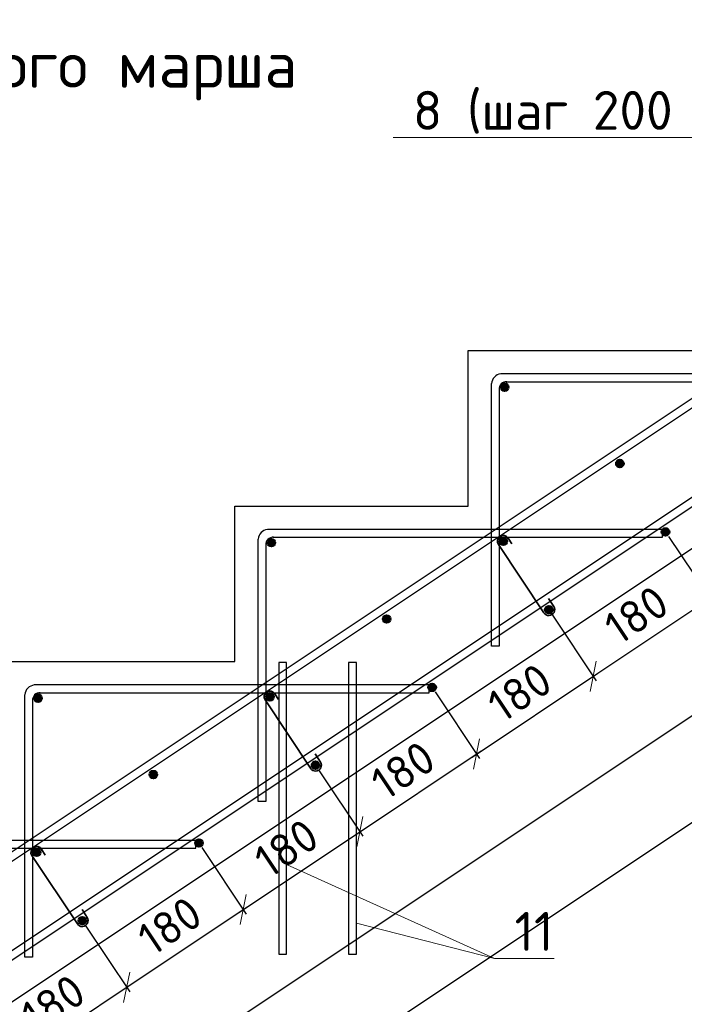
# Model space of a CAD drawing. Header units: millimetres. Extents: x 125896 to 2572636, y -120305 to 130347.
# Tile 195 of 256: x 484206 to 488480, y -103805 to -97474. Entities that reach past the tile are written whole.
import ezdxf

# ---------------------------------------------------------------- set-up
doc = ezdxf.new("R2010")
doc.units = ezdxf.units.MM
doc.linetypes.add('CENTER', pattern=[2, 1.25, -0.25, 0.25, -0.25])
for name, color, linetype, lineweight in [('Арматура', 152, 'Continuous', 40), ('ОСИ', 7, 'CENTER', 15), ('Основная 0.35', 200, 'Continuous', 35), ('Столовая Двери и окна', 7, 'Continuous', 15), ('ТЕКСТ', 7, 'Continuous', 15)]:
    doc.layers.add(name, color=color, linetype=linetype, lineweight=lineweight)
doc.layers.add('Столовая - обозначения', color=7, linetype='Continuous')
doc.styles.get("Standard").update_dxf_attribs({"font": 'isocpeur.ttf'})
doc.styles.add('ГОСТ', font='isocpeur.ttf')
doc.dimstyles.new('Осевые', dxfattribs={"dimscale": 0.7, "dimtxt": 450, "dimasz": 400, "dimexe": 100, "dimexo": 100, "dimgap": 100, "dimtad": 1, "dimdec": 0, "dimzin": 0, "dimdsep": 46, "dimtxsty": 'Standard', "dimblk": 'OBLIQUE', "dimcen": 9, "dimdle": 100, "dimazin": 0, "dimtm": 1e-09, "dimtfac": 1, "dimtdec": 0, "dimtofl": 0, "dimtmove": 0, "dimatfit": 3, "dimfxl": 1, "dimtolj": 1, "dimtzin": 0, "dimarcsym": 0})

# ---------------------------------------------------------------- blocks, each defined once
blk = doc.blocks.new('_OBLIQUE')
at = {"color": 0, "linetype": 'ByBlock'}
blk.add_line((-0.5, -0.5), (0.5, 0.5), dxfattribs=at)
blk = doc.blocks.new('*D1220')
at = {"layer": 'Defpoints', "color": 0, "linetype": 'ByBlock', "lineweight": 20, "ltscale": 13, "transparency": 16777216}
for p in [(490606.6, -99219.5, -900), (491226.5, -100149.3), (468715.4, -113813.7, -900)]:
    blk.add_point(p, dxfattribs=at)
at = {"layer": 'ОСИ', "color": 0, "linetype": 'ByBlock', "lineweight": -2, "ltscale": 13, "transparency": 16777216}
for p, q in [((490626, -99248.6), (491245.9, -100178.4)), ((469306.1, -114762.9), (491255.6, -100129.9)), ((468734.8, -113842.8), (469354.7, -114772.6))]:
    blk.add_line(p, q, dxfattribs=at)
at = {"layer": 'ОСИ', "color": 0, "linetype": 'ByBlock', "lineweight": -2, "ltscale": 13, "transparency": 16777216, "xscale": 140, "yscale": 140, "zscale": 140}
for p, rotation in [((491226.5, -100149.3), 33.69006752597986), ((469335.2, -114743.5), 213.6900675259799)]:
    blk.add_blockref('_OBLIQUE', p, dxfattribs=dict(at, rotation=rotation))
at = {"layer": 'ОСИ', "color": 0, "linetype": 'ByBlock', "ltscale": 13, "transparency": 16777216, "insert": (480183.8, -107300.8), "char_height": 210, "attachment_point": 5, "rotation": 33.69007}
blk.add_mtext('\\A1;5262', dxfattribs=at)
blk = doc.blocks.new('*D1221')
at = {"layer": 'Defpoints', "color": 0, "linetype": 'ByBlock', "lineweight": 20, "ltscale": 13, "transparency": 16777216}
for p in [(490294.1, -98792.8, -995.9), (491524.4, -100638.3), (467737.3, -113830.7, -995.9)]:
    blk.add_point(p, dxfattribs=at)
at = {"layer": 'ОСИ', "color": 0, "linetype": 'ByBlock', "lineweight": -2, "ltscale": 13, "transparency": 16777216}
for p, q in [((490313.5, -98822), (491543.9, -100667.4)), ((468938.5, -115695.6), (491553.6, -100618.9)), ((467756.7, -113859.9), (468987, -115705.3))]:
    blk.add_line(p, q, dxfattribs=at)
at = {"layer": 'ОСИ', "color": 0, "linetype": 'ByBlock', "lineweight": -2, "ltscale": 13, "transparency": 16777216, "xscale": 140, "yscale": 140, "zscale": 140}
for p, rotation in [((491524.4, -100638.3), 33.69006752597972), ((468967.6, -115676.2), 213.6900675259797)]:
    blk.add_blockref('_OBLIQUE', p, dxfattribs=dict(at, rotation=rotation))
at = {"layer": 'ОСИ', "color": 0, "linetype": 'ByBlock', "ltscale": 13, "transparency": 16777216, "insert": (480148.9, -108011.7), "char_height": 210, "attachment_point": 5, "rotation": 33.69007}
blk.add_mtext('\\A1;5422', dxfattribs=at)
blk = doc.blocks.new('*D1188')
at = {"layer": 'Defpoints', "color": 0, "linetype": 'ByBlock', "lineweight": 20, "ltscale": 13, "transparency": 16777216}
for p in [(484608.8, -103267.1, 95.9), (484894.1, -103695.2), (483858.8, -103767.1, 95.9)]:
    blk.add_point(p, dxfattribs=at)
at = {"layer": 'ОСИ', "color": 0, "linetype": 'ByBlock', "lineweight": -2, "ltscale": 13, "transparency": 16777216}
for p, q in [((484628.2, -103296.2), (484913.6, -103724.3)), ((484115, -104214.6), (484923.3, -103675.7)), ((483878.2, -103796.2), (484163.6, -104224.3))]:
    blk.add_line(p, q, dxfattribs=at)
at = {"layer": 'ОСИ', "color": 0, "linetype": 'ByBlock', "lineweight": -2, "ltscale": 13, "transparency": 16777216, "xscale": 140, "yscale": 140, "zscale": 140}
for p, rotation in [((484894.1, -103695.2), 33.69006752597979), ((484144.1, -104195.2), 213.6900675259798)]:
    blk.add_blockref('_OBLIQUE', p, dxfattribs=dict(at, rotation=rotation))
at = {"layer": 'ОСИ', "color": 0, "linetype": 'ByBlock', "ltscale": 13, "transparency": 16777216, "insert": (484422.1, -103799.6), "char_height": 210, "attachment_point": 5, "rotation": 33.69007}
blk.add_mtext('\\A1;180', dxfattribs=at)
blk = doc.blocks.new('*D1189')
at = {"layer": 'Defpoints', "color": 0, "linetype": 'ByBlock', "lineweight": 20, "ltscale": 13, "transparency": 16777216}
for p in [(485358.8, -102767.1, 95.9), (485644.1, -103195.2), (484608.8, -103267.1, 95.9)]:
    blk.add_point(p, dxfattribs=at)
at = {"layer": 'ОСИ', "color": 0, "linetype": 'ByBlock', "lineweight": -2, "ltscale": 13, "transparency": 16777216}
for p, q in [((485378.2, -102796.2), (485663.6, -103224.3)), ((484865, -103714.6), (485673.3, -103175.7)), ((484628.2, -103296.2), (484913.6, -103724.3))]:
    blk.add_line(p, q, dxfattribs=at)
at = {"layer": 'ОСИ', "color": 0, "linetype": 'ByBlock', "lineweight": -2, "ltscale": 13, "transparency": 16777216, "xscale": 140, "yscale": 140, "zscale": 140}
for p, rotation in [((485644.1, -103195.2), 33.69006752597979), ((484894.1, -103695.2), 213.6900675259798)]:
    blk.add_blockref('_OBLIQUE', p, dxfattribs=dict(at, rotation=rotation))
at = {"layer": 'ОСИ', "color": 0, "linetype": 'ByBlock', "ltscale": 13, "transparency": 16777216, "insert": (485172.1, -103299.6), "char_height": 210, "attachment_point": 5, "rotation": 33.69007}
blk.add_mtext('\\A1;180', dxfattribs=at)
blk = doc.blocks.new('*D1190')
at = {"layer": 'Defpoints', "color": 0, "linetype": 'ByBlock', "lineweight": 20, "ltscale": 13, "transparency": 16777216}
for p in [(486108.8, -102267.1, 95.9), (486394.1, -102695.2), (485358.8, -102767.1, 95.9)]:
    blk.add_point(p, dxfattribs=at)
at = {"layer": 'ОСИ', "color": 0, "linetype": 'ByBlock', "lineweight": -2, "ltscale": 13, "transparency": 16777216}
for p, q in [((486128.2, -102296.2), (486413.6, -102724.3)), ((485615, -103214.6), (486423.3, -102675.7)), ((485378.2, -102796.2), (485663.6, -103224.3))]:
    blk.add_line(p, q, dxfattribs=at)
at = {"layer": 'ОСИ', "color": 0, "linetype": 'ByBlock', "lineweight": -2, "ltscale": 13, "transparency": 16777216, "xscale": 140, "yscale": 140, "zscale": 140}
for p, rotation in [((486394.1, -102695.2), 33.69006752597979), ((485644.1, -103195.2), 213.6900675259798)]:
    blk.add_blockref('_OBLIQUE', p, dxfattribs=dict(at, rotation=rotation))
at = {"layer": 'ОСИ', "color": 0, "linetype": 'ByBlock', "ltscale": 13, "transparency": 16777216, "insert": (485922.1, -102799.6), "char_height": 210, "attachment_point": 5, "rotation": 33.69007}
blk.add_mtext('\\A1;180', dxfattribs=at)
blk = doc.blocks.new('*D1191')
at = {"layer": 'Defpoints', "color": 0, "linetype": 'ByBlock', "lineweight": 20, "ltscale": 13, "transparency": 16777216}
for p in [(486858.8, -101767.1, 95.9), (487144.1, -102195.2), (486108.8, -102267.1, 95.9)]:
    blk.add_point(p, dxfattribs=at)
at = {"layer": 'ОСИ', "color": 0, "linetype": 'ByBlock', "lineweight": -2, "ltscale": 13, "transparency": 16777216}
for p, q in [((486878.2, -101796.2), (487163.6, -102224.3)), ((486365, -102714.6), (487173.3, -102175.7)), ((486128.2, -102296.2), (486413.6, -102724.3))]:
    blk.add_line(p, q, dxfattribs=at)
at = {"layer": 'ОСИ', "color": 0, "linetype": 'ByBlock', "lineweight": -2, "ltscale": 13, "transparency": 16777216, "xscale": 140, "yscale": 140, "zscale": 140}
for p, rotation in [((487144.1, -102195.2), 33.69006752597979), ((486394.1, -102695.2), 213.6900675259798)]:
    blk.add_blockref('_OBLIQUE', p, dxfattribs=dict(at, rotation=rotation))
at = {"layer": 'ОСИ', "color": 0, "linetype": 'ByBlock', "ltscale": 13, "transparency": 16777216, "insert": (486672.1, -102299.6), "char_height": 210, "attachment_point": 5, "rotation": 33.69007}
blk.add_mtext('\\A1;180', dxfattribs=at)
blk = doc.blocks.new('*D1192')
at = {"layer": 'Defpoints', "color": 0, "linetype": 'ByBlock', "lineweight": 20, "ltscale": 13, "transparency": 16777216}
for p in [(487608.8, -101267.1, 95.9), (487894.1, -101695.2), (486858.8, -101767.1, 95.9)]:
    blk.add_point(p, dxfattribs=at)
at = {"layer": 'ОСИ', "color": 0, "linetype": 'ByBlock', "lineweight": -2, "ltscale": 13, "transparency": 16777216}
for p, q in [((487628.2, -101296.2), (487913.6, -101724.3)), ((487115, -102214.6), (487923.3, -101675.7)), ((486878.2, -101796.2), (487163.6, -102224.3))]:
    blk.add_line(p, q, dxfattribs=at)
at = {"layer": 'ОСИ', "color": 0, "linetype": 'ByBlock', "lineweight": -2, "ltscale": 13, "transparency": 16777216, "xscale": 140, "yscale": 140, "zscale": 140}
for p, rotation in [((487894.1, -101695.2), 33.69006752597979), ((487144.1, -102195.2), 213.6900675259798)]:
    blk.add_blockref('_OBLIQUE', p, dxfattribs=dict(at, rotation=rotation))
at = {"layer": 'ОСИ', "color": 0, "linetype": 'ByBlock', "ltscale": 13, "transparency": 16777216, "insert": (487422.1, -101799.6), "char_height": 210, "attachment_point": 5, "rotation": 33.69007}
blk.add_mtext('\\A1;180', dxfattribs=at)
blk = doc.blocks.new('*D1193')
at = {"layer": 'Defpoints', "color": 0, "linetype": 'ByBlock', "lineweight": 20, "ltscale": 13, "transparency": 16777216}
for p in [(488358.8, -100767.1, 95.9), (488644.1, -101195.2), (487608.8, -101267.1, 95.9)]:
    blk.add_point(p, dxfattribs=at)
at = {"layer": 'ОСИ', "color": 0, "linetype": 'ByBlock', "lineweight": -2, "ltscale": 13, "transparency": 16777216}
for p, q in [((488378.2, -100796.2), (488663.6, -101224.3)), ((487865, -101714.6), (488673.3, -101175.7)), ((487628.2, -101296.2), (487913.6, -101724.3))]:
    blk.add_line(p, q, dxfattribs=at)
at = {"layer": 'ОСИ', "color": 0, "linetype": 'ByBlock', "lineweight": -2, "ltscale": 13, "transparency": 16777216, "xscale": 140, "yscale": 140, "zscale": 140}
for p, rotation in [((488644.1, -101195.2), 33.69006752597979), ((487894.1, -101695.2), 213.6900675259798)]:
    blk.add_blockref('_OBLIQUE', p, dxfattribs=dict(at, rotation=rotation))
at = {"layer": 'ОСИ', "color": 0, "linetype": 'ByBlock', "ltscale": 13, "transparency": 16777216, "insert": (488172.1, -101299.6), "char_height": 210, "attachment_point": 5, "rotation": 33.69007}
blk.add_mtext('\\A1;180', dxfattribs=at)
blk = doc.blocks.new('*D1194')
at = {"layer": 'Defpoints', "color": 0, "linetype": 'ByBlock', "lineweight": 20, "ltscale": 13, "transparency": 16777216}
for p in [(489108.8, -100267.1, 95.9), (489394.1, -100695.2), (488358.8, -100767.1, 95.9)]:
    blk.add_point(p, dxfattribs=at)
at = {"layer": 'ОСИ', "color": 0, "linetype": 'ByBlock', "lineweight": -2, "ltscale": 13, "transparency": 16777216}
for p, q in [((489128.2, -100296.2), (489413.6, -100724.3)), ((488615, -101214.6), (489423.3, -100675.7)), ((488378.2, -100796.2), (488663.6, -101224.3))]:
    blk.add_line(p, q, dxfattribs=at)
at = {"layer": 'ОСИ', "color": 0, "linetype": 'ByBlock', "lineweight": -2, "ltscale": 13, "transparency": 16777216, "xscale": 140, "yscale": 140, "zscale": 140}
for p, rotation in [((489394.1, -100695.2), 33.69006752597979), ((488644.1, -101195.2), 213.6900675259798)]:
    blk.add_blockref('_OBLIQUE', p, dxfattribs=dict(at, rotation=rotation))
at = {"layer": 'ОСИ', "color": 0, "linetype": 'ByBlock', "ltscale": 13, "transparency": 16777216, "insert": (488922.1, -100799.6), "char_height": 210, "attachment_point": 5, "rotation": 33.69007}
blk.add_mtext('\\A1;180', dxfattribs=at)

msp = doc.modelspace()

# ---------------------------------------------------------------- hatches: boundary and pattern name
at = {"layer": 'Арматура'}
h = msp.add_hatch(color=256, dxfattribs=at)
edge = h.paths.add_edge_path()
edge.add_arc((487324.5, -99836.3), 25, 0, 360)
h = msp.add_hatch(color=256, dxfattribs=at)
edge = h.paths.add_edge_path()
edge.add_arc((488065.7, -100327.5), 25, 0, 360)
h = msp.add_hatch(color=256, dxfattribs=at)
edge = h.paths.add_edge_path()
edge.add_arc((488358.8, -100767.1), 25, 0, 360)
h = msp.add_hatch(color=256, dxfattribs=at)
edge = h.paths.add_edge_path()
edge.add_arc((485824.5, -100836.3), 25, 0, 360)
h = msp.add_hatch(color=256, dxfattribs=at)
edge = h.paths.add_edge_path()
edge.add_arc((487315.7, -100827.5), 25, 0, 360)
h = msp.add_hatch(color=256, dxfattribs=at)
edge = h.paths.add_edge_path()
edge.add_arc((487608.8, -101267.1), 25, 0, 360)
h = msp.add_hatch(color=256, dxfattribs=at)
edge = h.paths.add_edge_path()
edge.add_arc((486565.7, -101327.5), 25, 0, 360)
h = msp.add_hatch(color=256, dxfattribs=at)
edge = h.paths.add_edge_path()
edge.add_arc((485815.7, -101827.5), 25, 0, 360)
h = msp.add_hatch(color=256, dxfattribs=at)
edge = h.paths.add_edge_path()
edge.add_arc((486858.8, -101767.1), 25, 0, 360)
h = msp.add_hatch(color=256, dxfattribs=at)
edge = h.paths.add_edge_path()
edge.add_arc((484324.5, -101836.3), 25, 0, 360)
h = msp.add_hatch(color=256, dxfattribs=at)
edge = h.paths.add_edge_path()
edge.add_arc((486108.8, -102267.1), 25, 0, 360)
h = msp.add_hatch(color=256, dxfattribs=at)
edge = h.paths.add_edge_path()
edge.add_arc((485065.7, -102327.5), 25, 0, 360)
h = msp.add_hatch(color=256, dxfattribs=at)
edge = h.paths.add_edge_path()
edge.add_arc((485358.8, -102767.1), 25, 0, 360)
h = msp.add_hatch(color=256, dxfattribs=at)
edge = h.paths.add_edge_path()
edge.add_arc((484315.7, -102827.5), 25, 0, 360)
h = msp.add_hatch(color=256, dxfattribs=at)
edge = h.paths.add_edge_path()
edge.add_arc((484608.8, -103267.1), 25, 0, 360)

# ---------------------------------------------------------------- linework, layer by layer
for centre in [(487324.5, -99836.3), (488065.7, -100327.5), (488358.8, -100767.1, 95.9), (485824.5, -100836.3), (487315.7, -100827.5), (487608.8, -101267.1, 95.9), (486565.7, -101327.5), (485815.7, -101827.5), (486858.8, -101767.1, 95.9), (484324.5, -101836.3), (486108.8, -102267.1, 95.9), (485065.7, -102327.5), (485358.8, -102767.1, 95.9), (484315.7, -102827.5), (484608.8, -103267.1, 95.9)]:
    msp.add_circle(centre, 25, dxfattribs=at)
at = {"layer": 'Основная 0.35'}
for p, q in [((487577.1, -101287.2, 95.9), (487284, -100847.6)), ((487347.3, -100807.4), (487371.2, -100844.9)), ((487640.4, -101247, 95.9), (487607.1, -101194.5, 95.9)), ((486077.1, -102287.2, 95.9), (485784, -101847.6)), ((485847.3, -101807.4), (485871.2, -101844.9)), ((486140.4, -102247, 95.9), (486107.1, -102194.5, 95.9)), ((484347.3, -102807.4), (484371.2, -102844.9)), ((484577.1, -103287.2, 95.9), (484284, -102847.6)), ((484640.4, -103247, 95.9), (484607.1, -103194.5, 95.9))]:
    msp.add_line(p, q, dxfattribs=at)
for centre, start, end in [((487315.7, -100827.5), 32.40892, 212.40892), ((487608.8, -101267.1, 95.9), 212.40892, 32.40892), ((485815.7, -101827.5), 32.40892, 212.40892), ((486108.8, -102267.1, 95.9), 212.40892, 32.40892), ((484315.7, -102827.5), 32.40892, 212.40892), ((484608.8, -103267.1, 95.9), 212.40892, 32.40892)]:
    msp.add_arc(centre, 37.5, start, end, dxfattribs=at)
at = {"layer": 'Столовая Двери и окна', "color": 18, "lineweight": 20, "true_color": 0x000000}
for p, q in [((486606.7, -98230.1), (489214.2, -98230.1)), ((485922.5, -102905.3), (487259.9, -103509.1)), ((486371.3, -103283.6), (487259.9, -103509.1)), ((487259.9, -103509.1), (487643.7, -103509.1))]:
    msp.add_line(p, q, dxfattribs=at)
at = {"layer": 'Столовая Двери и окна', "color": 18, "lineweight": 30, "true_color": 0x000000}
msp.add_line((490439.5, -99601.3, -1170), (468839.5, -114001.3, -900), dxfattribs=at)
msp.add_lwpolyline([(475089.5, -107601.3), (476589.5, -107601.3), (476589.5, -106601.3), (478089.5, -106601.3), (478089.5, -105601.3), (479589.5, -105601.3), (479589.5, -104601.3), (481089.5, -104601.3), (481089.5, -103601.3), (482589.5, -103601.3), (482589.5, -102601.3), (484089.5, -102601.3), (484089.5, -101601.3), (485589.5, -101601.3), (485589.5, -100601.3), (487089.5, -100601.3), (487089.5, -99601.3), (488589.5, -99601.3), (488589.5, -98601.3), (490089.5, -98601.3), (490089.5, -98601.3), (492089.5, -98601.3)], dxfattribs=at)
at = {"layer": 'Столовая Двери и окна', "color": 146, "lineweight": 30, "true_color": 0x105689}
for points, elevation in [([(490294.1, -98792.8), (490266.4, -98751.2), (467709.5, -113789.1), (467737.3, -113830.7)], -995.9), ([(490606.6, -99219.5), (490578.9, -99177.9), (468687.6, -113772.1), (468715.4, -113813.7)], -900)]:
    msp.add_lwpolyline(points, close=True, dxfattribs=dict(at, elevation=elevation))
for points in [[(487334, -99801.3), (489839.5, -99801.3), (489839.5, -99751.3), (487299.6, -99751.3), (487299.6, -99751.3), (487299.6, -99751.3)], [(487289.5, -99843.3), (487289.5, -101501.3), (487239.5, -101501.3), (487239.5, -99813.7)], [(485834, -100801.3), (488339.5, -100801.3), (488339.5, -100751.3), (485799.6, -100751.3), (485799.6, -100751.3), (485799.6, -100751.3)], [(485789.5, -100843.3), (485789.5, -102501.3), (485739.5, -102501.3), (485739.5, -100813.7)], [(484334, -101801.3), (486839.5, -101801.3), (486839.5, -101751.3), (484299.6, -101751.3), (484299.6, -101751.3), (484299.6, -101751.3)], [(484289.5, -101843.3), (484289.5, -103501.3), (484239.5, -103501.3), (484239.5, -101813.7)], [(482834, -102801.3), (485339.5, -102801.3), (485339.5, -102751.3), (482799.6, -102751.3), (482799.6, -102751.3), (482799.6, -102751.3)]]:
    msp.add_lwpolyline(points, dxfattribs=at)
at = {"layer": 'Столовая Двери и окна', "color": 5, "lineweight": 30}
for points in [[(485922.5, -101607.8), (485872.5, -101607.8), (485872.5, -103482.8), (485922.5, -103482.8)], [(486371.3, -101607.8), (486321.3, -101607.8), (486321.3, -103482.8), (486371.3, -103482.8)]]:
    msp.add_lwpolyline(points, close=True, dxfattribs=at)
at = {"layer": 'Столовая Двери и окна', "color": 146, "lineweight": 30, "true_color": 0x105689}
for centre, radius, start, end in [((487308, -99819.6), 68.8, 97.03929, 175.07833), ((487335.6, -99847.5), 46.3, 86.19482, 184.74031), ((485808, -100819.6), 68.8, 97.03929, 175.07833), ((485835.6, -100847.5), 46.3, 86.19482, 184.74031), ((484308, -101819.6), 68.8, 97.03929, 175.07833), ((484335.6, -101847.5), 46.3, 86.19482, 184.74031)]:
    msp.add_arc(centre, radius, start, end, dxfattribs=at)

# ---------------------------------------------------------------- texts
at = {"insert": (226281.3, -87218.1), "char_height": 250, "attachment_point": 1, "style": 'ГОСТ'}
msp.add_mtext_dynamic_manual_height_columns('\\A1;\\pi9384.38;{\\H1.5152x;\\P\\pi1250;Общие указания\\P\\pi250;}1.^IРабочая документация разработана в соответствии с заданием на проектирование, требованиями действующих технических регламентов, стандартов, сводов правил и других документов, содержащих установленные требования.\\P2.^IРабочая документация выполнена в соответствии со следующими нормативными и техническими документами:\\P-^IСП 20.13330.2016 "Нагрузки и Воздействия";\\P-^IСП 63.13330.2012 "Бетонные и железобетонные конструкции. Основные положения";\\P-^IСП 22.13330.2016 "Основания зданий и сооружений";\\P-^IСП 45.13330.2012 "Земляные сооружения, основания и фундаменты".\\P3.   За относительную отметку 0,000 принята отметка чистого пола первого этажа.\\P4.^IПеречень видов работ, для которых необходимо составлять акты освидетельствования скрытых работ:\\P-^Iармирование конструкций;\\P-^Iосвидетельствование опалубки перед бетонированием;\\P-^Iвыполнение сварочных работ;\\P-^Iотбор контрольных проб бетона;\\P-^Iсоответствие законченных железобетонных конструкций проекту с отображением качества работ;\\P-^Iустройство монолитных конструкций, выполняемых в зимнее время;  \\P\\pi0;  -    устройство гидроизоляции;\\P\\pi250;-^Iуплотнение грунтов и обратную засыпку.\\PЗапрещается выполнение последующих работ при отсутствии актов освидетельствования предшествующих скрытых работ во всех случаях.\\P\\pi0;        5. Проект рассчитан на производство работ в период положительных температур. В случае выполнения работ при отрицательных температурах необходимо выполнять требования СНиП часть 3 по производству работ и ППР.\\P        6. При минимальной температуре воздуха до минус 15°С допускается: выдерживание бетона в конструкции методом термоса, при предварительном разогреве бетонной смеси, форсированный электроразогрев бетона в конструкции с повторным уплотнением.\\P\\pi250;При минимальной температуре воздуха до минус 25°С допускается: обогрев бетона в греющей опалубке с помощью низкотемпературных электронагревателей, электродный сквозной прогрев бетона, электрообогрев с помощью греющего провода.\\P\\pi0;7. При отрицательной температуре воздуха уплотнение грунта обратной засыпки в траншеях должно \\Pосуществляться до достижения коэффициента уплотнения 0,98. \\PВремя уплотнения грунта в зависимости от температуры воздуха: \\P\\pi250;-^Iпри t{\\H0.7x;\\So^ ;}-5, 90-120 минут; при t{\\H0.7x;\\So^ ;\\H1.42857x;-10, 60-90 минут; }при t{\\H0.7x;\\So^ ;\\H1.42857x;-20, 40-60 минут; }при t{\\H0.7x;\\So^ ;\\H1.42857x;-30, 20-30 минут;\\P\\pi0;Работы по выполнению насыпей и обратных засыпок при отрицательных температурах должны производить с учетом следующих требований:\\P\\pi250;-^Iподготовку поверхности (основания) насыпи и обратных засыпок следует выполнять с полным удалением снега, льда, промерзшего слоя слабого и пучинистого грунта на всю его глубину;\\P-^Iотсыпку в насыпь и обратные засыпки грунтов необходимо производить при их природной влажности и в талом состоянии с содержанием комьев мерзлого грунта, не превышающим требований, приведенных в приложении М СП 45.13330.2017. Свод правил. Земляные сооружения, основания и фундаменты., и, как правило, на не промерзшие ранее отсыпанные и уплотненные слои. В отдельных случаях при согласовании с автором проекта допускается грунты отсыпать на непучинистые грунты, промерзшие на глубину не более 15 см;\\P-^Iпри пониженной влажности отсыпанных грунтов для их уплотнения следует применять более тяжелое грунтоуплотняющее оборудование; \\P-^Iработы по отсыпке и уплотнению каждого слоя должны выполнять в течение одной рабочей смены; - при выполнении насыпей из глинистых грунтов при обильном снеговыпадении все работы должны быть прекращены; - перерывы в работах по выполнению насыпей и обратных засыпок допускаются только при условиях, что за время перерыва глубина промерзания ранее уплотненных пучинистых грунтов не превысит 15 см или на время перерыва ранее уплотненные грунты утепляются специальными средствами (например, маловлажным рыхлым грунтом, который в последующем удаляется); - все работы по отсыпке грунтов и их уплотнению выполняют с повышенной интенсивностью.}', width=20474.372, gutter_width=5800, heights=[24436.9], dxfattribs=at)
at = {"layer": 'Столовая - обозначения', "lineweight": 25}
for s, p in [('8 (шаг 200 мм)', (486734.8, -98181.7)), ('11', (487388.1, -103460.8))]:
    msp.add_text(s, height=250, dxfattribs=at).set_placement(p)
at = {"layer": 'ТЕКСТ', "lineweight": 25}
msp.add_text('Армирование лестничного марша', height=300, dxfattribs=at).set_placement((479616, -97911.1))

# ---------------------------------------------------------------- dimensions: what is measured, and where the dimension line sits
at = {"layer": 'ОСИ', "linetype": 'ByBlock', "ltscale": 13}
for p1, p2, distance, picture, middle in [((467737.3, -113830.7, -995.9), (490294.1, -98792.8, -995.9), -2218, '*D1221', (480148.9, -108011.7)), ((468715.4, -113813.7, -900), (490606.6, -99219.5, -900), -1117.5, '*D1220', (480183.8, -107300.8)), ((488358.8, -100767.1, 95.9), (489108.8, -100267.1, 95.9), -514.5, '*D1194', (488922.1, -100799.6)), ((487608.8, -101267.1, 95.9), (488358.8, -100767.1, 95.9), -514.5, '*D1193', (488172.1, -101299.6)), ((486858.8, -101767.1, 95.9), (487608.8, -101267.1, 95.9), -514.5, '*D1192', (487422.1, -101799.6)), ((486108.8, -102267.1, 95.9), (486858.8, -101767.1, 95.9), -514.5, '*D1191', (486672.1, -102299.6)), ((485358.8, -102767.1, 95.9), (486108.8, -102267.1, 95.9), -514.5, '*D1190', (485922.1, -102799.6)), ((484608.8, -103267.1, 95.9), (485358.8, -102767.1, 95.9), -514.5, '*D1189', (485172.1, -103299.6)), ((483858.8, -103767.1, 95.9), (484608.8, -103267.1, 95.9), -514.5, '*D1188', (484422.1, -103799.6))]:
    dim = msp.add_aligned_dim(p1=p1, p2=p2, distance=distance, dimstyle='Осевые', override={"dimtxt": 300, "dimasz": 200, "dimexe": 50, "dimexo": 50, "dimlfac": 0.2, "dimdle": 50, "dimtmove": 1}, dxfattribs=at)
    dim.commit()
    dim.dimension.update_dxf_attribs({"geometry": picture, "text_midpoint": middle})

doc.saveas('drawing.dxf')
